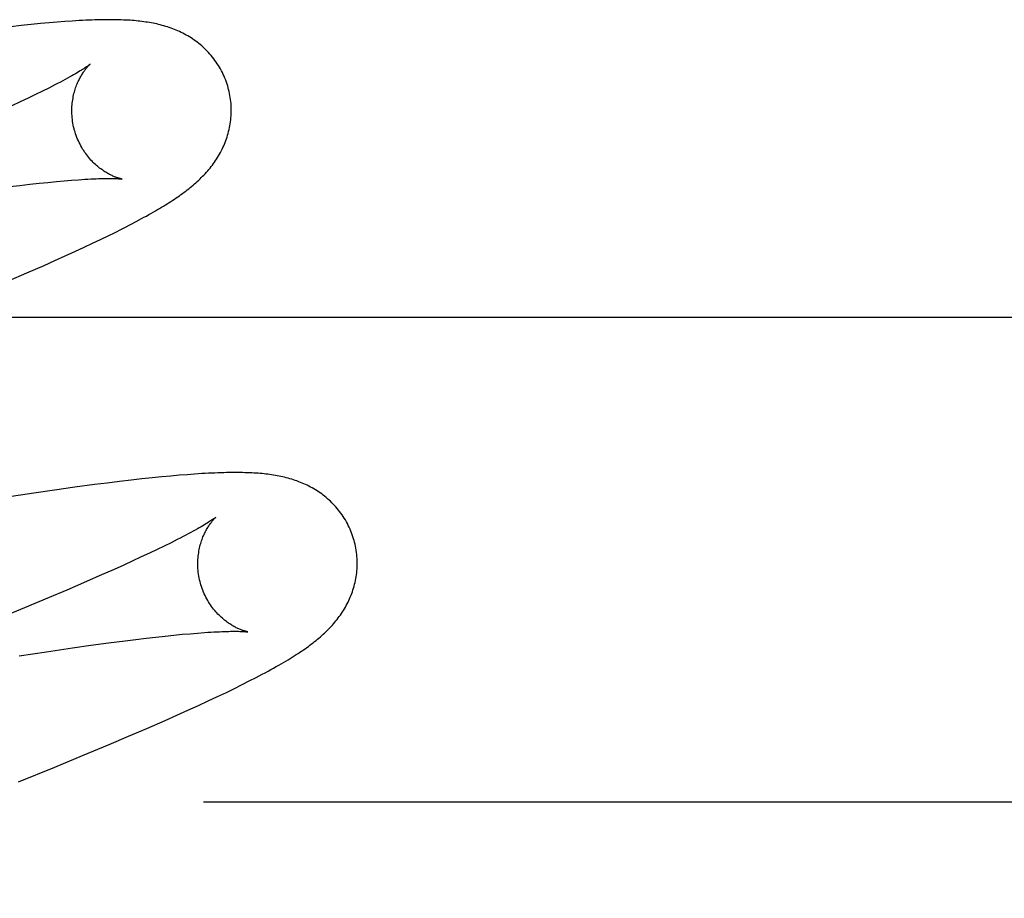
# Model space of a CAD drawing. Header units: inches. Extents: x 0 to 184, y 0 to 119.
# Tile 61 of 101: x 55.139 to 55.262, y 44.965 to 45.075. Entities that reach past the tile are written whole.
import ezdxf

# ---------------------------------------------------------------- set-up
doc = ezdxf.new("R2010")
doc.units = ezdxf.units.IN
doc.header["$LTSCALE"] = 10.121375
doc.header["$MEASUREMENT"] = 0
doc.linetypes.add('HIDDEN', pattern=[0.2, 0.1, -0.1])
doc.layers.add('DEFAULT_2', color=8, linetype='HIDDEN')

msp = doc.modelspace()

# ---------------------------------------------------------------- linework, layer by layer
at = {"layer": 'DEFAULT_2', "color": 8, "linetype": 'HIDDEN'}
for p, q in [((55.14134, 45.07443), (55.14017, 45.07432)), ((55.14242, 45.07453), (55.14134, 45.07443)), ((55.14345, 45.07462), (55.14242, 45.07453)), ((55.14441, 45.07469), (55.14345, 45.07462)), ((55.13894, 45.07419), (55.13762, 45.07404)), ((55.14017, 45.07432), (55.13894, 45.07419)), ((55.14159, 45.06595), (55.14072, 45.06552)), ((55.1424, 45.06635), (55.14159, 45.06595)), ((55.1388, 45.06461), (55.13776, 45.06412)), ((55.13979, 45.06508), (55.1388, 45.06461)), ((55.14072, 45.06552), (55.13979, 45.06508)), ((55.14334, 45.05463), (55.14433, 45.05471)), ((55.14433, 45.05471), (55.14526, 45.05479)), ((55.1375, 45.05399), (55.13878, 45.05414)), ((55.13878, 45.05414), (55.14001, 45.05428)), ((55.14001, 45.05428), (55.14118, 45.05441)), ((55.14118, 45.05441), (55.14229, 45.05452)), ((55.14229, 45.05452), (55.14334, 45.05463)), ((55.15336, 45.04961), (55.15402, 45.04997)), ((55.15071, 45.04825), (55.15153, 45.04866)), ((55.15266, 45.04925), (55.15336, 45.04961)), ((55.14788, 45.04688), (55.14889, 45.04736)), ((55.14889, 45.04736), (55.14983, 45.04782)), ((55.14983, 45.04782), (55.15071, 45.04825)), ((55.14567, 45.04585), (55.14681, 45.04638)), ((55.14681, 45.04638), (55.14788, 45.04688)), ((55.14317, 45.04472), (55.14445, 45.0453)), ((55.14445, 45.0453), (55.14567, 45.04585)), ((55.13963, 45.04316), (55.14181, 45.04411)), ((55.14181, 45.04411), (55.14317, 45.04472)), ((55.13732, 45.04216), (55.13963, 45.04316)), ((54.9832, 45.03763), (55.4832, 45.03763)), ((55.15769, 45.01769), (55.15656, 45.01758)), ((55.15875, 45.01778), (55.15769, 45.01769)), ((55.15974, 45.01786), (55.15875, 45.01778)), ((55.14813, 45.01661), (55.14565, 45.01628)), ((55.14972, 45.01681), (55.14813, 45.01661)), ((55.15126, 45.017), (55.14972, 45.01681)), ((55.15271, 45.01717), (55.15126, 45.017)), ((55.15407, 45.01733), (55.15271, 45.01717)), ((55.15536, 45.01746), (55.15407, 45.01733)), ((55.15656, 45.01758), (55.15536, 45.01746)), ((55.1405, 45.01555), (55.13689, 45.01501)), ((55.14311, 45.01592), (55.1405, 45.01555)), ((55.14565, 45.01628), (55.14311, 45.01592)), ((55.15772, 45.00933), (55.15688, 45.00891)), ((55.15851, 45.00972), (55.15772, 45.00933)), ((55.15501, 45.00802), (55.15399, 45.00754)), ((55.15598, 45.00847), (55.15501, 45.00802)), ((55.15688, 45.00891), (55.15598, 45.00847)), ((55.15179, 45.00653), (55.1506, 45.00599)), ((55.15292, 45.00704), (55.15179, 45.00653)), ((55.15399, 45.00754), (55.15292, 45.00704)), ((55.1506, 45.00599), (55.14873, 45.00516)), ((55.14674, 45.0043), (55.14464, 45.00339)), ((55.14873, 45.00516), (55.14674, 45.0043)), ((55.14464, 45.00339), (55.14243, 45.00246)), ((55.14243, 45.00246), (55.13934, 45.00117)), ((55.13934, 45.00117), (55.13607, 44.99982)), ((55.15914, 44.99784), (55.16013, 44.99792)), ((55.16013, 44.99792), (55.16106, 44.998)), ((55.14767, 44.99646), (55.14989, 44.99676)), ((55.14989, 44.99676), (55.15198, 44.99703)), ((55.15198, 44.99703), (55.15332, 44.9972)), ((55.15332, 44.9972), (55.1546, 44.99735)), ((55.1546, 44.99735), (55.15582, 44.99749)), ((55.15582, 44.99749), (55.15698, 44.99762)), ((55.15698, 44.99762), (55.15809, 44.99773)), ((55.15809, 44.99773), (55.15914, 44.99784)), ((55.13866, 44.99514), (55.14209, 44.99566)), ((55.14209, 44.99566), (55.14535, 44.99614)), ((55.14535, 44.99614), (55.14767, 44.99646)), ((55.16664, 44.99153), (55.16754, 44.99199)), ((55.16754, 44.99199), (55.16838, 44.99242)), ((55.16356, 44.99004), (55.16466, 44.99056)), ((55.16466, 44.99056), (55.16568, 44.99106)), ((55.16568, 44.99106), (55.16664, 44.99153)), ((55.16115, 44.98892), (55.16239, 44.98949)), ((55.16239, 44.98949), (55.16356, 44.99004)), ((55.15843, 44.98769), (55.15982, 44.98831)), ((55.15982, 44.98831), (55.16115, 44.98892)), ((55.1547, 44.98605), (55.15697, 44.98704)), ((55.15697, 44.98704), (55.15843, 44.98769)), ((55.15237, 44.98505), (55.1547, 44.98605)), ((55.14996, 44.98403), (55.15237, 44.98505)), ((55.14662, 44.98264), (55.14996, 44.98403)), ((55.14313, 44.9812), (55.14662, 44.98264)), ((55.13859, 44.97936), (55.14313, 44.9812)), ((55.1618, 44.97683), (55.42105, 44.97683))]:
    msp.add_line(p, q, dxfattribs=at)
for points in [[(55.16489, 45.06639), (55.16483, 45.06661), (55.16475, 45.06685), (55.16467, 45.0671), (55.16458, 45.06734), (55.16448, 45.06758), (55.16438, 45.06782), (55.16428, 45.06806), (55.16416, 45.06829), (55.16405, 45.06852), (55.16392, 45.06875), (55.16379, 45.06897), (55.16366, 45.06919), (55.16352, 45.0694), (55.16338, 45.06961), (55.16323, 45.06982), (55.16308, 45.07002), (55.16293, 45.07022), (55.16277, 45.07041), (55.16261, 45.0706), (55.16244, 45.07079), (55.16227, 45.07097), (55.1621, 45.07114), (55.16192, 45.07131), (55.16175, 45.07148), (55.16157, 45.07164), (55.16138, 45.07179), (55.1612, 45.07194), (55.16101, 45.07209), (55.16082, 45.07223), (55.16063, 45.07237), (55.16043, 45.0725), (55.16024, 45.07263), (55.16004, 45.07276), (55.15983, 45.07288), (55.15963, 45.07299), (55.15942, 45.07311), (55.15921, 45.07322), (55.15901, 45.07332), (55.1588, 45.07342), (55.15859, 45.07351), (55.15837, 45.07361), (55.15816, 45.07369), (55.15794, 45.07378), (55.15773, 45.07386), (55.15751, 45.07394), (55.15728, 45.07401), (55.15706, 45.07408), (55.15684, 45.07415), (55.15661, 45.07421), (55.15638, 45.07427), (55.15616, 45.07432), (55.15593, 45.07438), (55.1557, 45.07443), (55.15547, 45.07447), (55.15524, 45.07452), (55.15501, 45.07456), (55.15478, 45.0746), (55.15455, 45.07463), (55.15431, 45.07467), (55.15407, 45.0747), (55.15383, 45.07473), (55.15359, 45.07475), (55.15334, 45.07478), (55.15309, 45.0748), (55.15284, 45.07482), (55.15258, 45.07484), (55.15231, 45.07486), (55.15204, 45.07487), (55.15176, 45.07488), (55.15147, 45.07489), (55.15118, 45.0749), (55.15088, 45.07491), (55.15057, 45.07492), (55.15025, 45.07492), (55.14993, 45.07492), (55.14959, 45.07492), (55.14925, 45.07491), (55.1489, 45.07491), (55.14855, 45.0749), (55.14818, 45.07489), (55.1478, 45.07488), (55.14741, 45.07486), (55.14702, 45.07485), (55.14661, 45.07483), (55.14619, 45.0748), (55.14577, 45.07478), (55.14533, 45.07475), (55.14441, 45.07469)], [(55.14757, 45.06933), (55.14756, 45.06933), (55.14755, 45.06931), (55.14753, 45.0693), (55.1475, 45.06927), (55.14746, 45.06924), (55.14741, 45.06921), (55.14735, 45.06916), (55.14728, 45.06911), (55.1472, 45.06906), (55.14711, 45.069), (55.14701, 45.06893), (55.14689, 45.06885), (55.14677, 45.06877), (55.14663, 45.06868), (55.14648, 45.06859), (55.14631, 45.06849), (55.14613, 45.06838), (55.14594, 45.06827), (55.14573, 45.06814), (55.14551, 45.06802), (55.14527, 45.06788), (55.14502, 45.06774), (55.14475, 45.06759), (55.14446, 45.06743), (55.14416, 45.06727), (55.14384, 45.0671), (55.1435, 45.06692), (55.14315, 45.06674), (55.14278, 45.06655), (55.1424, 45.06635)], [(55.14562, 45.06104), (55.14557, 45.06124), (55.14551, 45.06147), (55.14546, 45.0617), (55.14542, 45.06194), (55.14538, 45.06217), (55.14535, 45.06241), (55.14533, 45.06264), (55.14531, 45.06288), (55.1453, 45.06311), (55.14529, 45.06334), (55.14529, 45.06357), (55.14529, 45.06379), (55.1453, 45.06402), (55.14532, 45.06424), (55.14534, 45.06445), (55.14537, 45.06467), (55.14539, 45.06488), (55.14543, 45.06508), (55.14547, 45.06528), (55.14551, 45.06548), (55.14555, 45.06567), (55.1456, 45.06585), (55.14565, 45.06603), (55.14571, 45.06621), (55.14576, 45.06638), (55.14582, 45.06654), (55.14588, 45.0667), (55.14594, 45.06686), (55.14601, 45.06701), (55.14607, 45.06715), (55.14614, 45.06729), (55.1462, 45.06743), (55.14627, 45.06756), (55.14633, 45.06768), (55.1464, 45.0678), (55.14647, 45.06791), (55.14653, 45.06802), (55.1466, 45.06813), (55.14666, 45.06823), (55.14673, 45.06833), (55.14679, 45.06842), (55.14685, 45.06851), (55.14692, 45.06859), (55.14698, 45.06867), (55.14704, 45.06875), (55.14709, 45.06882), (55.14715, 45.06889), (55.1472, 45.06895), (55.14726, 45.06901), (55.1473, 45.06906), (55.14735, 45.06911), (55.14739, 45.06916), (55.14743, 45.0692), (55.14746, 45.06923), (55.14749, 45.06926), (55.14752, 45.06928), (55.14754, 45.0693), (55.14756, 45.06932), (55.14757, 45.06933), (55.14757, 45.06933)], [(55.15402, 45.04997), (55.15433, 45.05014), (55.15463, 45.0503), (55.15493, 45.05047), (55.15521, 45.05063), (55.15549, 45.05079), (55.15576, 45.05094), (55.15602, 45.0511), (55.15628, 45.05125), (55.15653, 45.0514), (55.15678, 45.05155), (55.15702, 45.0517), (55.15725, 45.05184), (55.15748, 45.05199), (55.15771, 45.05213), (55.15793, 45.05228), (55.15814, 45.05242), (55.15836, 45.05256), (55.15857, 45.05271), (55.15877, 45.05285), (55.15897, 45.05299), (55.15917, 45.05314), (55.15937, 45.05328), (55.15956, 45.05343), (55.15975, 45.05357), (55.15994, 45.05372), (55.16012, 45.05387), (55.16031, 45.05401), (55.16049, 45.05417), (55.16066, 45.05432), (55.16084, 45.05447), (55.16101, 45.05463), (55.16119, 45.05479), (55.16136, 45.05495), (55.16152, 45.05511), (55.16169, 45.05528), (55.16185, 45.05544), (55.16201, 45.05561), (55.16217, 45.05579), (55.16232, 45.05596), (55.16247, 45.05614), (55.16262, 45.05632), (55.16277, 45.0565), (55.16291, 45.05668), (55.16304, 45.05687), (55.16318, 45.05706), (55.16331, 45.05725), (55.16344, 45.05744), (55.16356, 45.05764), (55.16368, 45.05784), (55.1638, 45.05804), (55.16391, 45.05825), (55.16403, 45.05845), (55.16413, 45.05867), (55.16423, 45.05888), (55.16433, 45.05909), (55.16442, 45.05931), (55.16451, 45.05953), (55.1646, 45.05975), (55.16468, 45.05998), (55.16475, 45.0602), (55.16482, 45.06043), (55.16489, 45.06066), (55.16495, 45.0609), (55.16501, 45.06114), (55.16506, 45.06138), (55.16511, 45.06162), (55.16515, 45.06187), (55.16519, 45.06211), (55.16522, 45.06236), (55.16524, 45.06261), (55.16526, 45.06287), (55.16527, 45.06312), (55.16528, 45.06337), (55.16528, 45.06363), (55.16528, 45.06389), (55.16526, 45.06414), (55.16525, 45.0644), (55.16522, 45.06466), (55.16519, 45.06491), (55.16516, 45.06517), (55.16511, 45.06542), (55.16506, 45.06568), (55.16501, 45.06593), (55.16495, 45.06618), (55.16489, 45.06639)], [(55.15157, 45.05494), (55.15157, 45.05494), (55.15158, 45.05494), (55.15157, 45.05494), (55.15156, 45.05494), (55.15154, 45.05494), (55.15151, 45.05495), (55.15147, 45.05496), (55.15143, 45.05497), (55.15138, 45.05498), (55.15133, 45.05499), (55.15127, 45.05501), (55.15121, 45.05503), (55.15114, 45.05505), (55.15107, 45.05507), (55.15099, 45.0551), (55.1509, 45.05513), (55.15082, 45.05516), (55.15073, 45.05519), (55.15063, 45.05523), (55.15054, 45.05527), (55.15044, 45.05531), (55.15034, 45.05536), (55.15023, 45.05541), (55.15012, 45.05546), (55.15001, 45.05552), (55.1499, 45.05558), (55.14978, 45.05564), (55.14966, 45.05571), (55.14954, 45.05578), (55.14942, 45.05586), (55.14929, 45.05594), (55.14917, 45.05603), (55.14904, 45.05612), (55.1489, 45.05621), (55.14877, 45.05631), (55.14864, 45.05642), (55.1485, 45.05653), (55.14837, 45.05665), (55.14823, 45.05677), (55.1481, 45.0569), (55.14796, 45.05703), (55.14782, 45.05717), (55.14768, 45.05732), (55.14755, 45.05747), (55.14741, 45.05763), (55.14728, 45.05779), (55.14715, 45.05796), (55.14702, 45.05814), (55.14689, 45.05832), (55.14677, 45.0585), (55.14664, 45.05869), (55.14653, 45.05889), (55.14641, 45.05909), (55.14631, 45.05929), (55.1462, 45.0595), (55.1461, 45.05972), (55.14601, 45.05993), (55.14592, 45.06015), (55.14583, 45.06038), (55.14575, 45.06061), (55.14568, 45.06084), (55.14562, 45.06104)], [(55.14526, 45.05479), (55.14612, 45.05485), (55.14653, 45.05488), (55.14692, 45.05491), (55.1473, 45.05493), (55.14766, 45.05495), (55.148, 45.05496), (55.14832, 45.05498), (55.14863, 45.05499), (55.14892, 45.055), (55.14919, 45.055), (55.14945, 45.05501), (55.14969, 45.05501), (55.14991, 45.05501), (55.15011, 45.05501), (55.1503, 45.05501), (55.15047, 45.055), (55.15062, 45.055), (55.15077, 45.055), (55.1509, 45.05499), (55.15102, 45.05499), (55.15112, 45.05498), (55.15121, 45.05497), (55.1513, 45.05497), (55.15137, 45.05496), (55.15143, 45.05496), (55.15148, 45.05495), (55.15151, 45.05495), (55.15154, 45.05494), (55.15156, 45.05494), (55.15157, 45.05494)], [(55.15153, 45.04866), (55.15192, 45.04886), (55.15266, 45.04925)], [(55.18068, 45.0096), (55.18062, 45.00982), (55.18054, 45.01006), (55.18046, 45.01031), (55.18037, 45.01055), (55.18028, 45.01079), (55.18017, 45.01103), (55.18007, 45.01127), (55.17995, 45.0115), (55.17984, 45.01173), (55.17971, 45.01195), (55.17959, 45.01218), (55.17945, 45.0124), (55.17931, 45.01261), (55.17917, 45.01282), (55.17903, 45.01303), (55.17887, 45.01323), (55.17872, 45.01343), (55.17856, 45.01362), (55.1784, 45.01381), (55.17823, 45.01399), (55.17806, 45.01417), (55.17789, 45.01435), (55.17772, 45.01452), (55.17754, 45.01468), (55.17736, 45.01484), (55.17718, 45.015), (55.17699, 45.01515), (55.17681, 45.01529), (55.17662, 45.01544), (55.17642, 45.01557), (55.17623, 45.01571), (55.17603, 45.01584), (55.17583, 45.01596), (55.17563, 45.01608), (55.17542, 45.0162), (55.17522, 45.01631), (55.17501, 45.01642), (55.1748, 45.01653), (55.17459, 45.01663), (55.17438, 45.01672), (55.17417, 45.01681), (55.17395, 45.0169), (55.17374, 45.01698), (55.17352, 45.01707), (55.1733, 45.01714), (55.17308, 45.01722), (55.17286, 45.01729), (55.17263, 45.01735), (55.17241, 45.01742), (55.17218, 45.01748), (55.17195, 45.01753), (55.17173, 45.01759), (55.1715, 45.01763), (55.17127, 45.01768), (55.17104, 45.01773), (55.17081, 45.01777), (55.17058, 45.01781), (55.17034, 45.01784), (55.17011, 45.01787), (55.16987, 45.01791), (55.16963, 45.01793), (55.16939, 45.01796), (55.16914, 45.01799), (55.16889, 45.01801), (55.16864, 45.01803), (55.16838, 45.01805), (55.16811, 45.01806), (55.16784, 45.01808), (55.16756, 45.01809), (55.16727, 45.0181), (55.16698, 45.01811), (55.16668, 45.01812), (55.16637, 45.01812), (55.16605, 45.01813), (55.16573, 45.01813), (55.16539, 45.01813), (55.16505, 45.01812), (55.1647, 45.01812), (55.16434, 45.01811), (55.16398, 45.0181), (55.1636, 45.01809), (55.16321, 45.01807), (55.16282, 45.01806), (55.16241, 45.01804), (55.16199, 45.01801), (55.16157, 45.01799), (55.16113, 45.01796), (55.16068, 45.01793), (55.15974, 45.01786)], [(55.16336, 45.01254), (55.16336, 45.01253), (55.16334, 45.01252), (55.16332, 45.0125), (55.16329, 45.01248), (55.16325, 45.01245), (55.1632, 45.01242), (55.16314, 45.01237), (55.16307, 45.01232), (55.16299, 45.01227), (55.1629, 45.01221), (55.1628, 45.01214), (55.16268, 45.01206), (55.16256, 45.01198), (55.16242, 45.01189), (55.16226, 45.01179), (55.16209, 45.01169), (55.16191, 45.01158), (55.16171, 45.01146), (55.1615, 45.01134), (55.16127, 45.01121), (55.16103, 45.01107), (55.16077, 45.01092), (55.16049, 45.01077), (55.1602, 45.01061), (55.15989, 45.01045), (55.15957, 45.01027), (55.15923, 45.0101), (55.15888, 45.00991), (55.15851, 45.00972)], [(55.16141, 45.00425), (55.16136, 45.00444), (55.16131, 45.00468), (55.16126, 45.00491), (55.16121, 45.00515), (55.16117, 45.00538), (55.16114, 45.00562), (55.16112, 45.00585), (55.1611, 45.00608), (55.16109, 45.00632), (55.16108, 45.00655), (55.16108, 45.00677), (55.16108, 45.007), (55.16109, 45.00722), (55.16111, 45.00744), (55.16113, 45.00766), (55.16116, 45.00787), (55.16119, 45.00808), (55.16122, 45.00829), (55.16126, 45.00849), (55.1613, 45.00868), (55.16134, 45.00887), (55.16139, 45.00906), (55.16144, 45.00924), (55.1615, 45.00941), (55.16155, 45.00958), (55.16161, 45.00975), (55.16167, 45.00991), (55.16173, 45.01006), (55.1618, 45.01021), (55.16186, 45.01036), (55.16192, 45.0105), (55.16199, 45.01063), (55.16206, 45.01076), (55.16212, 45.01088), (55.16219, 45.011), (55.16225, 45.01112), (55.16232, 45.01123), (55.16239, 45.01134), (55.16245, 45.01144), (55.16252, 45.01153), (55.16258, 45.01163), (55.16264, 45.01172), (55.16271, 45.0118), (55.16277, 45.01188), (55.16283, 45.01196), (55.16288, 45.01203), (55.16294, 45.0121), (55.16299, 45.01216), (55.16304, 45.01222), (55.16309, 45.01227), (55.16314, 45.01232), (55.16318, 45.01236), (55.16322, 45.0124), (55.16325, 45.01244), (55.16328, 45.01247), (55.16331, 45.01249), (55.16333, 45.01251), (55.16335, 45.01253), (55.16336, 45.01254), (55.16336, 45.01254)], [(55.16838, 44.99242), (55.16878, 44.99263), (55.16917, 44.99283), (55.16954, 44.99303), (55.16991, 44.99323), (55.17026, 44.99342), (55.17059, 44.99361), (55.17092, 44.99379), (55.17124, 44.99397), (55.17154, 44.99415), (55.17184, 44.99432), (55.17212, 44.99449), (55.1724, 44.99465), (55.17266, 44.99482), (55.17292, 44.99498), (55.17317, 44.99513), (55.17341, 44.99529), (55.17365, 44.99544), (55.17388, 44.99559), (55.1741, 44.99574), (55.17432, 44.99589), (55.17453, 44.99604), (55.17474, 44.99619), (55.17495, 44.99633), (55.17515, 44.99648), (55.17534, 44.99663), (55.17553, 44.99678), (55.17572, 44.99692), (55.17591, 44.99707), (55.17609, 44.99722), (55.17628, 44.99737), (55.17645, 44.99753), (55.17663, 44.99768), (55.1768, 44.99784), (55.17698, 44.99799), (55.17714, 44.99815), (55.17731, 44.99832), (55.17748, 44.99848), (55.17764, 44.99865), (55.1778, 44.99882), (55.17796, 44.99899), (55.17811, 44.99917), (55.17826, 44.99935), (55.17841, 44.99953), (55.17855, 44.99971), (55.1787, 44.99989), (55.17883, 45.00008), (55.17897, 45.00026), (55.1791, 45.00045), (55.17923, 45.00065), (55.17935, 45.00084), (55.17947, 45.00104), (55.17959, 45.00125), (55.1797, 45.00145), (55.17981, 45.00166), (55.17992, 45.00187), (55.18002, 45.00208), (55.18012, 45.0023), (55.18021, 45.00252), (55.1803, 45.00274), (55.18039, 45.00296), (55.18047, 45.00318), (55.18054, 45.00341), (55.18062, 45.00364), (55.18068, 45.00387), (55.18074, 45.00411), (55.1808, 45.00435), (55.18085, 45.00459), (55.1809, 45.00483), (55.18094, 45.00507), (55.18098, 45.00532), (55.18101, 45.00557), (55.18103, 45.00582), (55.18105, 45.00607), (55.18106, 45.00633), (55.18107, 45.00658), (55.18107, 45.00684), (55.18107, 45.00709), (55.18106, 45.00735), (55.18104, 45.00761), (55.18101, 45.00786), (55.18098, 45.00812), (55.18095, 45.00838), (55.1809, 45.00863), (55.18086, 45.00889), (55.1808, 45.00914), (55.18074, 45.00939), (55.18068, 45.0096)], [(55.16736, 44.99815), (55.16737, 44.99815), (55.16736, 44.99815), (55.16735, 44.99815), (55.16732, 44.99815), (55.1673, 44.99816), (55.16726, 44.99817), (55.16722, 44.99818), (55.16717, 44.99819), (55.16712, 44.9982), (55.16706, 44.99822), (55.16699, 44.99824), (55.16693, 44.99826), (55.16685, 44.99828), (55.16677, 44.99831), (55.16669, 44.99834), (55.1666, 44.99837), (55.16651, 44.9984), (55.16642, 44.99844), (55.16632, 44.99848), (55.16622, 44.99852), (55.16612, 44.99857), (55.16602, 44.99862), (55.16591, 44.99867), (55.1658, 44.99873), (55.16568, 44.99879), (55.16557, 44.99885), (55.16545, 44.99892), (55.16533, 44.999), (55.16521, 44.99907), (55.16508, 44.99915), (55.16495, 44.99924), (55.16482, 44.99933), (55.16469, 44.99943), (55.16456, 44.99953), (55.16443, 44.99963), (55.16429, 44.99974), (55.16416, 44.99986), (55.16402, 44.99998), (55.16388, 45.00011), (55.16375, 45.00024), (55.16361, 45.00038), (55.16347, 45.00053), (55.16334, 45.00068), (55.1632, 45.00084), (55.16307, 45.001), (55.16293, 45.00117), (55.16281, 45.00135), (55.16268, 45.00153), (55.16255, 45.00171), (55.16243, 45.0019), (55.16232, 45.0021), (55.1622, 45.0023), (55.1621, 45.00251), (55.16199, 45.00271), (55.16189, 45.00293), (55.1618, 45.00314), (55.16171, 45.00336), (55.16162, 45.00359), (55.16155, 45.00382), (55.16147, 45.00404), (55.16141, 45.00425)], [(55.16106, 44.998), (55.16192, 44.99806), (55.16233, 44.99809), (55.16272, 44.99812), (55.1631, 44.99814), (55.16345, 44.99816), (55.16379, 44.99817), (55.16411, 44.99819), (55.16441, 44.9982), (55.16469, 44.9982), (55.16496, 44.99821), (55.1652, 44.99822), (55.16543, 44.99822), (55.16564, 44.99822), (55.16584, 44.99822), (55.16602, 44.99822), (55.16619, 44.99822), (55.16635, 44.99821), (55.16649, 44.99821), (55.16662, 44.9982), (55.16674, 44.9982), (55.16685, 44.99819), (55.16694, 44.99819), (55.16703, 44.99818), (55.16711, 44.99817), (55.16717, 44.99817), (55.16723, 44.99816), (55.16727, 44.99816), (55.16731, 44.99815), (55.16734, 44.99815), (55.16736, 44.99815), (55.16736, 44.99815)]]:
    msp.add_lwpolyline(points, dxfattribs=at)

doc.saveas('drawing.dxf')
